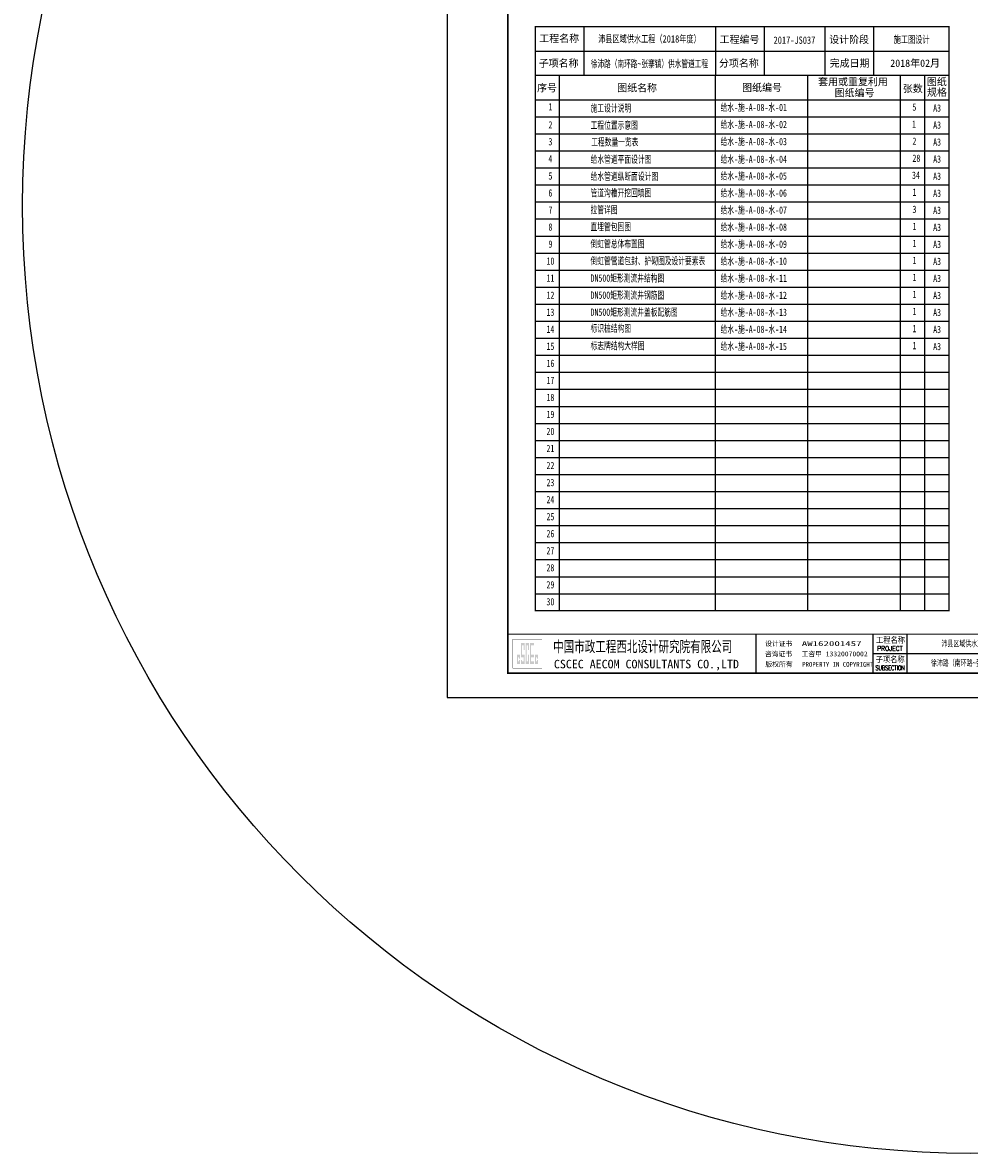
# Paper-space layout 'Layout1' of a CAD drawing. Extents: x 2184 to 6879, y -5477 to -3492.
# Tile 7 of 14: x 3394 to 3783, y -4271 to -3806. Entities that reach past the tile are written whole.
import ezdxf
from ezdxf.enums import TextEntityAlignment as Align

# ---------------------------------------------------------------- set-up
doc = ezdxf.new("R2010")
doc.units = 0
doc.layers.get('0').update_dxf_attribs({"linetype": 'CONTINUOUS'})
doc.layers.add('0-辅助线', color=6, linetype='CONTINUOUS', plot=False)
for name, color, linetype in [('GPSCOMMON', 7, 'CONTINUOUS'), ('PP-COM', 7, 'CONTINUOUS'), ('可编辑', 7, 'CONTINUOUS')]:
    doc.layers.add(name, color=color, linetype=linetype)
doc.styles.get("Standard").update_dxf_attribs({"font": 'rs.shx', "bigfont": 'hztxt.shx'})
doc.styles.add('图签', font='txt', dxfattribs={"width": 0.66})
doc.styles.add('图签 1', font='romanc.shx', dxfattribs={"width": 0.8})
doc.styles.add('宋体', font='txt')

# ---------------------------------------------------------------- blocks, each defined once
blk = doc.blocks.new('*U18')
at = {"linetype": 'Continuous', "ltscale": 0.055}
h = blk.add_hatch(color=5, dxfattribs=at)
h.paths.add_polyline_path([(29.58, 15.44), (29.58, 14.79), (29.15, 14.79), (29.15, 16.46), (29.58, 16.46), (29.58, 15.89), (29.99, 15.89), (29.99, 17.52), (28.74, 17.52), (28.74, 13.8), (29.99, 13.8), (29.99, 15.44)])
h.paths.add_polyline_path([(30.4, 15.44), (30.4, 13.8), (31.92, 13.8), (31.92, 17.52), (30.81, 17.52), (30.81, 21.38), (31.51, 21.38), (31.51, 19.57), (31.92, 19.57), (31.92, 22.37), (30.4, 22.37), (30.4, 16.46), (31.51, 16.46), (31.51, 14.79), (30.81, 14.79), (30.81, 15.44)])
h.paths.add_polyline_path([(33.3, 17.52), (33.3, 14.79), (32.74, 14.79), (32.74, 21.38), (33.3, 21.38), (33.3, 19.57), (33.71, 19.57), (33.71, 22.37), (32.33, 22.37), (32.33, 13.8), (33.71, 13.8), (33.71, 17.52)])
h.paths.add_polyline_path([(35.66, 22.37), (34.12, 22.37), (34.12, 13.8), (35.66, 13.8), (35.66, 14.79), (34.53, 14.79), (34.53, 16.46), (35.66, 16.46), (35.66, 17.52), (34.53, 17.52), (34.53, 21.38), (35.66, 21.38)])
h.paths.add_polyline_path([(36.9, 15.44), (36.9, 14.79), (36.48, 14.79), (36.48, 16.46), (36.9, 16.46), (36.9, 15.89), (37.31, 15.89), (37.31, 17.52), (36.07, 17.52), (36.07, 13.8), (37.31, 13.8), (37.31, 15.44)])
at = {"color": 5}
blk.add_line((410, 275), (410, 287), dxfattribs=at)
for p, q in [((127, 10), (127, 26)), ((189, 10), (189, 26)), ((252, 10), (252, 26)), ((266, 10), (266, 26)), ((290, 18), (290, 26)), ((304, 18), (304, 26)), ((320, 10), (320, 26)), ((175, 18), (320, 18))]:
    blk.add_line(p, q)
at = {"color": 7}
blk.add_lwpolyline([(0, 0), (420, 0), (420, 297), (0, 297)], close=True, dxfattribs=at)
blk.add_lwpolyline([(410, 10, 1, 1, 0), (410, 287, 0.75, 0.75, 0), (25, 287, 0.75, 0.75, 0), (25, 10, 0.75, 0.75, 0), (410, 10, 0.75, 0.75, 0)], format="xyseb", dxfattribs=at)
at = {"color": 7, "const_width": 0.5}
blk.add_lwpolyline([(410, 26), (410, 10), (25, 10), (25, 26), (410, 26)], dxfattribs=at)
at = {"color": 5, "const_width": 0.129}
blk.add_lwpolyline([(27, 12), (39, 12), (39, 24), (27, 24)], close=True, dxfattribs=at)
for points in [[(175, 10, 0.5, 0.5, 0), (175, 26, 0, 0, 0)], [(320, 10.34, 0.5, 0.5, 0), (320, 26, 0, 0, 0)]]:
    blk.add_lwpolyline(points, format="xyseb")
for points in [[(327.65, 13.95), (327.65, 23.95), (328.2, 13.95), (328.2, 23.95)], [(328.85, 13.95), (328.85, 23.95), (329.4, 13.95), (329.4, 23.95)], [(330.05, 13.95), (330.05, 23.95), (332.25, 13.95), (332.25, 23.95)], [(332.9, 13.95), (332.9, 23.95), (334, 13.95), (334, 23.95)], [(334.65, 13.95), (334.65, 23.95), (335.2, 13.95), (335.2, 23.95)], [(335.85, 13.95), (335.85, 23.95), (336.4, 13.95), (336.4, 23.95)], [(338.15, 13.95), (338.15, 23.95), (338.7, 13.95), (338.7, 23.95)], [(339.9, 13.95), (339.9, 23.95), (341, 13.95), (341, 23.95)], [(341.65, 13.95), (341.65, 23.95), (342.2, 13.95), (342.2, 23.95)], [(343.4, 13.95), (343.4, 23.95), (344.5, 13.95), (344.5, 23.95)], [(345.15, 13.95), (345.15, 23.95), (345.7, 13.95), (345.7, 23.95)], [(346.35, 13.95), (346.35, 23.95), (347.45, 13.95), (347.45, 23.95)], [(348.65, 13.95), (348.65, 23.95), (349.2, 13.95), (349.2, 23.95)], [(350.95, 13.95), (350.95, 23.95), (351.5, 13.95), (351.5, 23.95)], [(352.15, 13.95), (352.15, 23.95), (352.7, 13.95), (352.7, 23.95)], [(353.9, 13.95), (353.9, 23.95), (354.45, 13.95), (354.45, 23.95)], [(356.2, 13.95), (356.2, 23.95), (356.75, 13.95), (356.75, 23.95)], [(357.4, 13.95), (357.4, 23.95), (357.95, 13.95), (357.95, 23.95)], [(359.15, 13.95), (359.15, 23.95), (359.7, 13.95), (359.7, 23.95)], [(361.45, 13.95), (361.45, 23.95), (362, 13.95), (362, 23.95)], [(362.65, 13.95), (362.65, 23.95), (363.2, 13.95), (363.2, 23.95)], [(364.4, 13.95), (364.4, 23.95), (365.5, 13.95), (365.5, 23.95)], [(366.15, 13.95), (366.15, 23.95), (366.7, 13.95), (366.7, 23.95)], [(367.9, 13.95), (367.9, 23.95), (369, 13.95), (369, 23.95)], [(369.65, 13.95), (369.65, 23.95), (370.75, 13.95), (370.75, 23.95)], [(371.4, 13.95), (371.4, 23.95), (371.95, 13.95), (371.95, 23.95)], [(372.6, 13.95), (372.6, 23.95), (373.15, 13.95), (373.15, 23.95)], [(374.9, 13.95), (374.9, 23.95), (375.45, 13.95), (375.45, 23.95)], [(376.1, 13.95), (376.1, 23.95), (376.65, 13.95), (376.65, 23.95)], [(377.85, 13.95), (377.85, 23.95), (378.4, 13.95), (378.4, 23.95)], [(380.15, 13.95), (380.15, 23.95), (381.25, 13.95), (381.25, 23.95)], [(381.9, 13.95), (381.9, 23.95), (382.45, 13.95), (382.45, 23.95)], [(384.2, 13.95), (384.2, 23.95), (384.75, 13.95), (384.75, 23.95)], [(385.4, 13.95), (385.4, 23.95), (387.05, 13.95), (387.05, 23.95)], [(387.7, 13.95), (387.7, 23.95), (388.8, 13.95), (388.8, 23.95)], [(389.45, 13.95), (389.45, 23.95), (390, 13.95), (390, 23.95)], [(390.65, 13.95), (390.65, 23.95), (391.2, 13.95), (391.2, 23.95)], [(393.5, 13.95), (393.5, 23.95), (394.05, 13.95), (394.05, 23.95)], [(394.7, 13.95), (394.7, 23.95), (395.25, 13.95), (395.25, 23.95)], [(395.9, 13.95), (395.9, 23.95), (396.45, 13.95), (396.45, 23.95)], [(397.1, 13.95), (397.1, 23.95), (397.65, 13.95), (397.65, 23.95)], [(398.3, 13.95), (398.3, 23.95), (400.5, 13.95), (400.5, 23.95)], [(401.15, 13.95), (401.15, 23.95), (401.7, 13.95), (401.7, 23.95)], [(401.7, 13.95), (401.7, 23.95), (401.7, 13.95), (401.7, 23.95)], [(401.7, 13.95), (401.7, 23.95), (401.7, 13.95), (401.7, 23.95)], [(401.7, 13.95), (401.7, 23.95), (401.7, 13.95), (401.7, 23.95)], [(401.7, 13.95), (401.7, 23.95), (401.7, 13.95), (401.7, 23.95)], [(401.7, 13.95), (401.7, 23.95), (401.7, 13.95), (401.7, 23.95)], [(401.7, 13.95), (401.7, 23.95), (401.7, 13.95), (401.7, 23.95)], [(401.7, 13.95), (401.7, 23.95), (401.7, 13.95), (401.7, 23.95)], [(401.7, 13.95), (401.7, 23.95), (401.7, 13.95), (401.7, 23.95)], [(401.7, 13.95), (401.7, 23.95), (401.7, 13.95), (401.7, 23.95)], [(401.7, 13.95), (401.7, 23.95), (401.7, 13.95), (401.7, 23.95)], [(401.7, 13.95), (401.7, 23.95), (401.7, 13.95), (401.7, 23.95)], [(401.7, 13.95), (401.7, 23.95), (401.7, 13.95), (401.7, 23.95)], [(401.7, 13.95), (401.7, 23.95), (401.7, 13.95), (401.7, 23.95)], [(401.7, 13.95), (401.7, 23.95), (401.7, 13.95), (401.7, 23.95)], [(401.7, 13.95), (401.7, 23.95), (401.7, 13.95), (401.7, 23.95)], [(401.7, 13.95), (401.7, 23.95), (401.7, 13.95), (401.7, 23.95)], [(401.7, 13.95), (401.7, 23.95), (401.7, 13.95), (401.7, 23.95)]]:
    blk.add_solid(points)
at = {"color": 7, "linetype": 'Continuous', "style": '图签'}
for s, height, width, p in [('中国市政工程西北设计研究院有限公司', 4.5, 0.74, (43.58, 18.68)), ('AW162001457', 2, 1.64, (145.73, 21.13)), ('CSCEC AECOM CONSULTANTS CO.,LTD', 3.5, 1.03, (43.89, 11.97)), ('PROPERTY IN COPYRIGHT', 2, 0.85, (145.91, 12.6))]:
    blk.add_text(s, height=height, dxfattribs=dict(at, width=width)).set_placement(p)
for s, p in [('设计证书', (130.66, 21.11)), ('咨询证书', (130.56, 16.9)), ('工咨甲 13320070002', (145.61, 16.9)), ('版权所有', (130.76, 12.66))]:
    blk.add_text(s, height=2, dxfattribs=at).set_placement(p)
at = {"color": 7, "linetype": 'Continuous'}
for s, height, style, width, p in [('工程名称', 2.5, '图签', 0.85, (182.18, 22.37)), ('工程编号', 2.5, '图签', 0.85, (259.42, 22.41)), ('版    本', 2.5, '图签', 0.85, (297.36, 22.27)), ('PROJECT', 2, '图签 1', 0.85, (181.94, 19.14)), ('PROJECT NO.', 2, '图签 1', 0.59, (259.35, 19.15)), ('子项名称', 2.5, '图签', 0.85, (182.05, 14.39)), ('图纸编号', 2.5, '图签', 0.85, (259.21, 14.17)), ('SUBSECTION', 2, '图签 1', 0.6, (182.02, 11.15)), ('DRAWING NO.', 2, '图签 1', 0.59, (259.16, 11.1))]:
    blk.add_text(s, height=height, dxfattribs=dict(at, style=style, width=width)).set_placement(p, align=Align.CENTER)
at = {"color": 7, "linetype": 'Continuous', "style": '图签 1'}
blk.add_text('EDITION', height=2, dxfattribs=at).set_placement((297.12, 18.85), align=Align.CENTER)
blk.add_text('A J S 0 0 0 T A 1 C ', height=2.5).set_placement((364.68, 13.45), align=Align.TOP_CENTER)
at = {"style": '图签'}
for tag, height, width, p, p2 in [('工程名称-图框', 3, 1.737888, (59.04, 269.15), (107.24, 269.15)), ('工程编号-图框', 3, 0.802427, (131.58, 268.64), (153.83, 268.64)), ('设计阶段-图框', 3, 0.802427, (179.72, 268.93), (201.97, 268.93)), ('子项名称-图框', 3, 1.737888, (59.04, 258.93), (107.24, 258.93)), ('工程名称', 2.5, 4.154745, (191.08, 20.92), (250.17, 20.92)), ('工程编号', 2.5, 1.564732, (266.8, 20.47), (289.06, 20.47)), ('版本', 2.5, 1.989659, (304.84, 20.4), (318.99, 20.4)), ('子项名称', 2.5, 4.226601, (190.24, 12.96), (250.36, 12.96)), ('图纸编号', 2.5, 3.659373, (266.3, 12.87), (318.35, 12.87))]:
    blk.add_attdef(tag, text='', height=height, dxfattribs=dict(at, width=width)).set_placement(p, p2, align=Align.FIT)
blk = doc.blocks.new('20180504.1559522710')
at = {"layer": '0-辅助线', "color": 3}
blk.add_circle((3783.38, -3881.66), 389.54, dxfattribs=at)
at = {"layer": '可编辑'}
for p, q in [((3624.43, -3808.19), (3624.43, -3828.19)), ((3678.43, -3808.19), (3678.43, -3828.19)), ((3698.43, -3808.19), (3698.43, -3828.19)), ((3723.43, -3808.19), (3723.43, -3828.19)), ((3743.43, -3808.19), (3743.43, -3828.19)), ((3604.43, -3818.19), (3774.43, -3818.19)), ((3614.43, -4048.19), (3614.43, -3828.19)), ((3678.43, -4048.19), (3678.43, -3828.19)), ((3716.43, -4048.19), (3716.43, -3828.19)), ((3754.43, -4048.19), (3754.43, -3828.19)), ((3764.43, -4048.19), (3764.43, -3828.19)), ((3604.43, -3838.19), (3774.43, -3838.19)), ((3604.43, -3845.19), (3774.43, -3845.19)), ((3604.43, -3852.19), (3774.43, -3852.19)), ((3604.43, -3859.19), (3774.43, -3859.19)), ((3604.43, -3866.19), (3774.43, -3866.19)), ((3604.43, -3873.19), (3774.43, -3873.19)), ((3604.43, -3880.19), (3774.43, -3880.19)), ((3604.43, -3887.19), (3774.43, -3887.19)), ((3604.43, -3894.19), (3774.43, -3894.19)), ((3604.43, -3901.19), (3774.43, -3901.19)), ((3604.43, -3908.19), (3774.43, -3908.19)), ((3604.43, -3915.19), (3774.43, -3915.19)), ((3604.43, -3922.19), (3774.43, -3922.19)), ((3604.43, -3929.19), (3774.43, -3929.19)), ((3604.43, -3936.19), (3774.43, -3936.19)), ((3604.43, -3943.19), (3774.43, -3943.19)), ((3604.43, -3950.19), (3774.43, -3950.19)), ((3604.43, -3957.19), (3774.43, -3957.19)), ((3604.43, -3964.19), (3774.43, -3964.19)), ((3604.43, -3971.19), (3774.43, -3971.19)), ((3604.43, -3978.19), (3774.43, -3978.19)), ((3604.43, -3985.19), (3774.43, -3985.19)), ((3604.43, -3992.19), (3774.43, -3992.19)), ((3604.43, -3999.19), (3774.43, -3999.19)), ((3604.43, -4006.19), (3774.43, -4006.19)), ((3604.43, -4013.19), (3774.43, -4013.19)), ((3604.43, -4020.19), (3774.43, -4020.19)), ((3604.43, -4027.19), (3774.43, -4027.19)), ((3604.43, -4034.19), (3774.43, -4034.19)), ((3604.43, -4041.19), (3774.43, -4041.19))]:
    blk.add_line(p, q, dxfattribs=at)
at = {"layer": '可编辑', "const_width": 0.5}
for points in [[(3604.43, -4048.19), (3604.43, -3808.19), (3774.43, -3808.19), (3774.43, -4048.19), (3604.43, -4048.19)], [(3604.43, -3828.19), (3774.43, -3828.19)]]:
    blk.add_lwpolyline(points, dxfattribs=at)
at = {"layer": 'PP-COM'}
ref = blk.add_blockref('*U18', (3568.21, -4083.83), dxfattribs=at)
ref.add_attrib('图纸编号', '给水－施－A－08－水－目录', dxfattribs={"layer": '0', "color": 0, "height": 2.5, "style": '图签', "width": 0.7}).set_placement((3860.54, -4070.97), align=Align.CENTER)
ref.add_attrib('版本', 'A版', dxfattribs={"layer": '0', "color": 0, "height": 2.5, "style": '图签', "width": 0.7}).set_placement((3880.12, -4063.44), align=Align.CENTER)
ref.add_attrib('工程编号', '2017-JS037', dxfattribs={"layer": '0', "color": 1, "height": 2.5, "style": '图签', "width": 0.7}).set_placement((3846.14, -4063.37), align=Align.CENTER)
ref.add_attrib('子项名称', '徐沛路（南环路~张寨镇）供水管道工程', dxfattribs={"layer": '0', "color": 0, "height": 2.5, "style": '图签', "width": 0.7}).set_placement((3788.51, -4070.87), align=Align.CENTER)
ref.add_attrib('工程名称', '沛县区域供水工程（2018年度）', dxfattribs={"layer": '0', "color": 0, "height": 2.5, "style": '图签', "width": 0.7}).set_placement((3788.84, -4062.91), align=Align.CENTER)
ref.add_attrib('工程名称-图框', '沛县区域供水工程（2018年度）', dxfattribs={"layer": '0', "color": 0, "height": 3, "style": '图签', "width": 0.7}).set_placement((3651.35, -3814.69), align=Align.CENTER)
ref.add_attrib('子项名称-图框', '徐沛路（南环路~张寨镇）供水管道工程', dxfattribs={"layer": '0', "color": 0, "height": 3, "style": '图签', "width": 0.641915}).set_placement((3627.25, -3824.9), (3675.45, -3824.9), align=Align.FIT)
ref.add_attrib('工程编号-图框', '2017-JS037', dxfattribs={"layer": '0', "color": 1, "height": 3, "style": '图签', "width": 0.7}).set_placement((3710.92, -3815.2), align=Align.CENTER)
ref.add_attrib('设计阶段-图框', '施工图设计', dxfattribs={"layer": '0', "color": 0, "height": 3, "style": '图签', "width": 0.7}).set_placement((3759.06, -3814.9), align=Align.CENTER)
at = {"layer": '可编辑', "style": '图签', "width": 0.66}
for s, p in [('施工设计说明', (3627.2, -3843.14)), ('给水-施-A-08-水-01', (3680.58, -3842.84)), ('A3', (3767.91, -3843.1)), ('工程位置示意图', (3627.18, -3850.17)), ('给水-施-A-08-水-02', (3680.58, -3849.87)), ('A3', (3767.91, -3850.1)), ('工程数量一览表', (3627.42, -3857.05)), ('给水-施-A-08-水-03', (3680.58, -3856.88)), ('A3', (3767.91, -3857.1)), ('给水管道平面设计图', (3627.19, -3864.19)), ('给水-施-A-08-水-04', (3680.58, -3864.14)), ('A3', (3767.91, -3864.1)), ('给水管道纵断面设计图', (3627.19, -3871.19)), ('给水-施-A-08-水-05', (3680.58, -3871.03)), ('A3', (3767.91, -3871.1)), ('管道沟槽开挖回填图', (3627.16, -3877.99)), ('给水-施-A-08-水-06', (3680.58, -3878.03)), ('1', (3759.4, -3877.71)), ('A3', (3767.91, -3878.1)), ('拉管详图', (3627.16, -3884.9)), ('给水-施-A-08-水-07', (3680.58, -3885.03)), ('3', (3759.4, -3884.71)), ('A3', (3767.91, -3885.1)), ('直埋管包固图', (3627.16, -3891.9)), ('给水-施-A-08-水-08', (3680.58, -3892.03)), ('1', (3759.4, -3891.71)), ('A3', (3767.91, -3892.1)), ('倒虹管总体布置图', (3627.16, -3898.9)), ('给水-施-A-08-水-09', (3680.58, -3899.03)), ('1', (3759.4, -3898.71)), ('A3', (3767.91, -3899.1)), ('倒虹管管道包封、护砌图及设计要素表', (3627.16, -3905.9)), ('给水-施-A-08-水-10', (3680.58, -3906.03)), ('1', (3759.4, -3905.71)), ('A3', (3767.91, -3906.1)), ('DN500矩形测流井结构图', (3627.16, -3912.99)), ('给水-施-A-08-水-11', (3680.58, -3913.03)), ('A3', (3767.91, -3913.1)), ('DN500矩形测流井钢筋图', (3627.16, -3919.99)), ('给水-施-A-08-水-12', (3680.58, -3920.03)), ('A3', (3767.91, -3920.1)), ('DN500矩形测流井盖板配筋图', (3627.16, -3926.99)), ('给水-施-A-08-水-13', (3680.58, -3927.03)), ('A3', (3767.91, -3927.1)), ('标识桩结构图', (3627.16, -3933.63)), ('给水-施-A-08-水-14', (3680.58, -3934.03)), ('A3', (3767.91, -3934.1)), ('标志牌结构大样图', (3627.16, -3940.8)), ('给水-施-A-08-水-15', (3680.58, -3941.03)), ('A3', (3767.91, -3941.1))]:
    blk.add_text(s, height=3, dxfattribs=at).set_placement(p)
at = {"layer": '可编辑', "color": 1, "style": '图签', "width": 0.66}
for s, p in [('5', (3759.4, -3842.71)), ('1', (3759.22, -3849.71)), ('2', (3759.4, -3856.71)), ('1', (3759.4, -3912.71)), ('1', (3759.4, -3919.71)), ('1', (3759.4, -3926.71)), ('1', (3759.4, -3933.71)), ('1', (3759.4, -3940.71))]:
    blk.add_text(s, height=3, dxfattribs=at).set_placement(p)
at = {"layer": '可编辑', "color": 0, "style": '图签', "width": 0.66}
for s, p in [('28', (3759.4, -3863.71)), ('34', (3759.22, -3870.71))]:
    blk.add_text(s, height=3, dxfattribs=at).set_placement(p)
at = {"layer": '可编辑', "char_height": 3}
for s, insert, width, attachment_point, style in [('工程名称', (3606.09, -3811.48), 17.0323, 1, '宋体'), ('设计阶段', (3725.18, -3811.93), 17.6273, 1, '宋体'), ('子项名称', (3605.86, -3821.67), 17.6273, 1, '宋体'), ('分项名称', (3679.91, -3821.67), 18.4455, 1, '宋体'), ('完成日期', (3725.4, -3821.67), 17.6273, 1, '宋体'), ('套用或重复利用', (3720.66, -3829.3), 31.9137, 1, '宋体'), ('图纸', (3765.34, -3829.27), 17.6273, 1, '宋体'), ('序号', (3605.19, -3831.8), 17.6273, 1, '宋体'), ('图纸名称', (3638.11, -3831.78), 17.6273, 1, '宋体'), ('图纸编号', (3689.42, -3831.69), 17.6273, 1, '宋体'), ('图纸编号', (3727.44, -3833.82), 17.6273, 1, '宋体'), ('张数', (3755.43, -3832.1), 17.6273, 1, '宋体'), ('规格', (3765.38, -3833.62), 17.6273, 1, '宋体'), ('1', (3610.67, -3839.61), 6.7711, 2, '图签'), ('2', (3610.67, -3847.01), 6.7711, 2, '图签'), ('3', (3610.67, -3853.92), 6.7711, 2, '图签'), ('4', (3610.67, -3860.93), 6.7711, 2, '图签'), ('5', (3610.67, -3868), 6.7711, 2, '图签'), ('6', (3610.67, -3875), 6.7711, 2, '图签'), ('7', (3610.67, -3882), 6.7711, 2, '图签'), ('8', (3610.67, -3889), 6.7711, 2, '图签'), ('9', (3610.67, -3896), 6.7711, 2, '图签'), ('10', (3610.67, -3903), 6.7711, 2, '图签'), ('11', (3610.67, -3910), 6.7711, 2, '图签'), ('12', (3610.67, -3917), 6.7711, 2, '图签'), ('13', (3610.67, -3924), 6.7711, 2, '图签'), ('14', (3610.67, -3931), 6.7711, 2, '图签'), ('15', (3610.67, -3938), 6.7711, 2, '图签'), ('16', (3610.67, -3945), 6.7711, 2, '图签'), ('17', (3610.67, -3952), 6.7711, 2, '图签'), ('18', (3610.67, -3959), 6.7711, 2, '图签'), ('19', (3610.67, -3966), 6.7711, 2, '图签'), ('20', (3610.67, -3973), 6.7711, 2, '图签'), ('21', (3610.67, -3980), 6.7711, 2, '图签'), ('22', (3610.67, -3987), 6.7711, 2, '图签'), ('23', (3610.67, -3994), 6.7711, 2, '图签'), ('24', (3610.67, -4001), 6.7711, 2, '图签'), ('25', (3610.67, -4008), 6.7711, 2, '图签'), ('26', (3610.67, -4015), 6.7711, 2, '图签'), ('27', (3610.67, -4022), 6.7711, 2, '图签'), ('28', (3610.67, -4029), 6.7711, 2, '图签'), ('29', (3610.67, -4036), 6.7711, 2, '图签'), ('30', (3610.67, -4043), 6.7711, 2, '图签')]:
    blk.add_mtext(s, dxfattribs=dict(at, insert=insert, width=width, attachment_point=attachment_point, style=style))
at = {"layer": '可编辑', "insert": (3680.18, -3811.9), "char_height": 3, "width": 18.4005, "attachment_point": 1, "line_spacing_factor": 0.8, "style": '宋体'}
blk.add_mtext('工程编号', dxfattribs=at)
at = {"layer": '可编辑', "color": 3, "insert": (3750.29, -3821.67), "char_height": 3, "width": 23.6222, "attachment_point": 1, "style": '宋体'}
blk.add_mtext('2018年02月', dxfattribs=at)

psp = doc.layouts.get("Layout1")

# ---------------------------------------------------------------- block references
at = {"layer": 'GPSCOMMON'}
psp.add_blockref('20180504.1559522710', (0, 0), dxfattribs=at)

doc.saveas('drawing.dxf')
